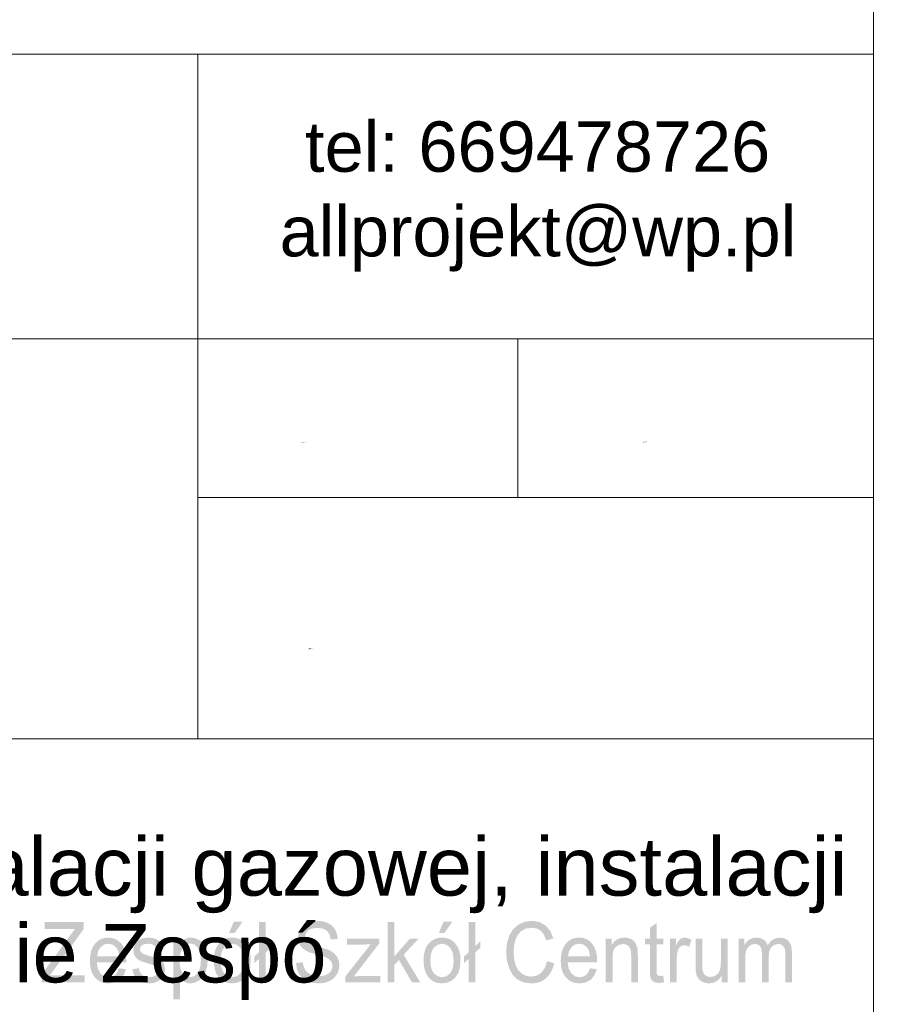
# Model space of a CAD drawing. Header units: millimetres. Extents: x -2626 to 2068, y -6169 to 7214.
# Tile 68 of 143: x 219 to 420, y -5921 to -5696. Entities that reach past the tile are written whole.
import ezdxf

# ---------------------------------------------------------------- set-up
doc = ezdxf.new("R2010")
doc.units = ezdxf.units.MM
doc.layers.get('0').update_dxf_attribs({"color": 252})

msp = doc.modelspace()

# ---------------------------------------------------------------- hatches: boundary and pattern name
h = msp.add_hatch(color=7)
h.dxf.hatch_style = 2
h.paths.add_polyline_path([(304.6, -5839.71), (304.6, -5839.97), (304.6, -5839.71), (304.6, -5839.97), (304.6, -5839.71), (304.6, -5839.97)])
h = msp.add_hatch(color=7)
h.dxf.hatch_style = 2
h.paths.add_polyline_path([(334.38, -5839.71), (334.38, -5839.94), (334.38, -5839.84), (334.38, -5839.71), (334.38, -5839.97)])
h = msp.add_hatch(color=7)
h.dxf.hatch_style = 2
h.paths.add_polyline_path([(346.82, -5839.71), (346.82, -5839.97), (346.82, -5839.71), (346.82, -5839.97), (346.82, -5839.71), (346.82, -5839.97)])
h = msp.add_hatch(color=7)
h.dxf.hatch_style = 2
h.paths.add_polyline_path([(356.63, -5839.71), (356.63, -5839.97), (356.63, -5839.74), (356.63, -5839.97), (356.63, -5839.71), (356.63, -5839.97)])
h = msp.add_hatch(color=7)
h.dxf.hatch_style = 2
h.paths.add_polyline_path([(374.63, -5839.71), (374.63, -5839.97), (374.63, -5839.71), (374.63, -5839.97), (374.63, -5839.71), (374.63, -5839.97)])
h = msp.add_hatch(color=7)
h.dxf.hatch_style = 2
h.paths.add_polyline_path([(224.09, -5915.98), (224.09, -5914.29), (230.46, -5905.45), (231.74, -5903.81), (224.81, -5903.81), (224.81, -5902.18), (233.71, -5902.18), (233.71, -5903.81), (226.73, -5913.38), (225.98, -5914.36), (233.91, -5914.36), (233.91, -5915.98)])
h = msp.add_hatch(color=7)
h.paths.add_polyline_path([(263.39, -5910.98), (263.47, -5909.68), (263.73, -5908.57), (264.17, -5907.63), (264.78, -5906.87), (265.39, -5906.38), (266.06, -5906.03), (266.81, -5905.83), (267.61, -5905.76), (268.49, -5905.84), (269.29, -5906.09), (270.01, -5906.52), (270.64, -5907.11), (271.16, -5907.85), (271.53, -5908.72), (271.75, -5909.71), (271.82, -5910.84), (271.69, -5912.57), (271.3, -5913.88), (270.65, -5914.86), (269.78, -5915.6), (268.74, -5916.06), (267.61, -5916.21), (266.71, -5916.13), (265.9, -5915.87), (265.18, -5915.45), (264.55, -5914.86), (264.04, -5914.12), (263.68, -5913.22), (263.46, -5912.18)])
h.paths.add_polyline_path([(264.95, -5910.98), (265, -5911.88), (265.14, -5912.66), (265.38, -5913.32), (265.71, -5913.86), (266.56, -5914.58), (267.61, -5914.82), (268.65, -5914.58), (269.49, -5913.86), (269.82, -5913.31), (270.06, -5912.65), (270.2, -5911.85), (270.25, -5910.93), (270.06, -5909.3), (269.49, -5908.12), (268.64, -5907.4), (267.61, -5907.16), (266.56, -5907.4), (265.71, -5908.11), (265.38, -5908.65), (265.14, -5909.31), (265, -5910.08)])
h.paths.add_polyline_path([(266.86, -5904.74), (267.99, -5902.1), (269.99, -5902.1), (268.13, -5904.74)])
h = msp.add_hatch(color=7)
h.dxf.hatch_style = 2
h.paths.add_polyline_path([(273.71, -5910.58), (272.61, -5911.61), (272.61, -5910.12), (273.71, -5909.09), (273.71, -5902.18), (275.23, -5902.18), (275.23, -5907.66), (276.37, -5906.58), (276.37, -5908.05), (275.23, -5909.14), (275.23, -5915.98), (273.71, -5915.98)])
h = msp.add_hatch(color=7)
h.dxf.hatch_style = 2
h.paths.add_polyline_path([(282.15, -5911.55), (283.7, -5911.4), (283.88, -5912.34), (284.21, -5913.1), (284.73, -5913.7), (285.46, -5914.17), (286.36, -5914.48), (287.37, -5914.58), (288.26, -5914.51), (289.03, -5914.27), (289.66, -5913.9), (290.1, -5913.42), (290.37, -5912.85), (290.46, -5912.23), (290.37, -5911.63), (290.12, -5911.1), (289.67, -5910.65), (288.99, -5910.29), (288.67, -5910.17), (288.19, -5910.01), (287.56, -5909.83), (286.79, -5909.61), (285.33, -5909.17), (284.39, -5908.75), (283.61, -5908.17), (283.06, -5907.47), (282.73, -5906.65), (282.63, -5905.75), (282.76, -5904.74), (283.16, -5903.79), (283.81, -5903), (284.72, -5902.42), (285.8, -5902.06), (287, -5901.94), (288.3, -5902.07), (289.43, -5902.44), (290.37, -5903.05), (291.06, -5903.89), (291.49, -5904.92), (291.67, -5906.07), (290.09, -5906.2), (289.81, -5905.05), (289.23, -5904.22), (288.32, -5903.72), (287.07, -5903.55), (285.77, -5903.71), (284.89, -5904.16), (284.38, -5904.83), (284.21, -5905.63), (284.33, -5906.3), (284.69, -5906.85), (285.02, -5907.09), (285.55, -5907.34), (286.26, -5907.59), (287.17, -5907.84), (288.09, -5908.08), (288.86, -5908.31), (289.47, -5908.52), (289.92, -5908.71), (290.86, -5909.35), (291.52, -5910.12), (291.91, -5911.04), (292.04, -5912.08), (291.9, -5913.16), (291.47, -5914.16), (290.78, -5915.03), (289.84, -5915.68), (288.71, -5916.08), (287.45, -5916.22), (285.9, -5916.08), (284.62, -5915.67), (283.6, -5914.99), (282.83, -5914.03), (282.33, -5912.86)])
h = msp.add_hatch(color=7)
h.dxf.hatch_style = 2
h.paths.add_polyline_path([(303.03, -5915.98), (303.03, -5902.18), (304.56, -5902.18), (304.56, -5910.05), (308.17, -5905.98), (310.14, -5905.98), (306.7, -5909.69), (310.49, -5915.98), (308.61, -5915.98), (305.63, -5910.87), (304.56, -5912.02), (304.56, -5915.98)])
h = msp.add_hatch(color=7)
h.paths.add_polyline_path([(311.24, -5910.98), (311.33, -5909.68), (311.59, -5908.57), (312.02, -5907.63), (312.63, -5906.87), (313.24, -5906.38), (313.92, -5906.03), (314.66, -5905.83), (315.47, -5905.76), (316.35, -5905.84), (317.15, -5906.09), (317.86, -5906.52), (318.5, -5907.11), (319.01, -5907.85), (319.38, -5908.72), (319.6, -5909.71), (319.68, -5910.84), (319.55, -5912.57), (319.15, -5913.88), (318.51, -5914.86), (317.63, -5915.6), (316.59, -5916.06), (315.47, -5916.21), (314.57, -5916.13), (313.76, -5915.87), (313.04, -5915.45), (312.41, -5914.86), (311.9, -5914.12), (311.53, -5913.22), (311.32, -5912.18)])
h.paths.add_polyline_path([(312.81, -5910.98), (312.86, -5911.88), (313, -5912.66), (313.23, -5913.32), (313.56, -5913.86), (314.42, -5914.58), (315.47, -5914.82), (316.5, -5914.58), (317.35, -5913.86), (317.68, -5913.31), (317.92, -5912.65), (318.06, -5911.85), (318.11, -5910.93), (317.92, -5909.3), (317.35, -5908.12), (316.5, -5907.4), (315.47, -5907.16), (314.42, -5907.4), (313.56, -5908.11), (313.23, -5908.65), (313, -5909.31), (312.86, -5910.08)])
h.paths.add_polyline_path([(314.72, -5904.74), (315.84, -5902.1), (317.84, -5902.1), (315.98, -5904.74)])
h = msp.add_hatch(color=7)
h.dxf.hatch_style = 2
h.paths.add_polyline_path([(321.56, -5910.58), (320.46, -5911.61), (320.46, -5910.12), (321.56, -5909.09), (321.56, -5902.18), (323.08, -5902.18), (323.08, -5907.66), (324.23, -5906.58), (324.23, -5908.05), (323.08, -5909.14), (323.08, -5915.98), (321.56, -5915.98)])
h = msp.add_hatch(color=7)
h.dxf.hatch_style = 2
h.paths.add_polyline_path([(339.43, -5911.14), (341.07, -5911.61), (340.76, -5912.66), (340.35, -5913.59), (339.83, -5914.38), (339.21, -5915.04), (338.5, -5915.55), (337.72, -5915.92), (336.86, -5916.14), (335.93, -5916.22), (334.11, -5915.99), (332.66, -5915.31), (331.55, -5914.2), (330.74, -5912.68), (330.25, -5910.89), (330.09, -5908.98), (330.28, -5906.96), (330.83, -5905.22), (331.73, -5903.8), (332.94, -5902.78), (334.38, -5902.15), (335.95, -5901.94), (337.67, -5902.21), (339.09, -5903), (340.17, -5904.27), (340.86, -5905.96), (339.24, -5906.39), (338.71, -5905.09), (337.98, -5904.19), (337.06, -5903.68), (335.92, -5903.51), (334.6, -5903.7), (333.52, -5904.27), (332.71, -5905.16), (332.18, -5906.32), (331.88, -5907.62), (331.79, -5908.97), (331.9, -5910.62), (332.25, -5912.04), (332.83, -5913.19), (333.68, -5914.01), (334.7, -5914.5), (335.8, -5914.66), (337.07, -5914.44), (338.13, -5913.77), (338.93, -5912.67)])
h = msp.add_hatch(color=7)
h.dxf.hatch_style = 2
h.paths.add_polyline_path([(365.93, -5914.47), (366.15, -5915.96), (365, -5916.12), (364.26, -5916.04), (363.71, -5915.82), (363.32, -5915.49), (363.06, -5915.06), (362.92, -5914.32), (362.88, -5913.05), (362.88, -5907.3), (361.76, -5907.3), (361.76, -5905.98), (362.88, -5905.98), (362.88, -5903.51), (364.4, -5902.49), (364.4, -5905.98), (365.93, -5905.98), (365.93, -5907.3), (364.4, -5907.3), (364.4, -5913.15), (364.42, -5913.75), (364.48, -5914.08), (364.74, -5914.41), (365.26, -5914.53)])
h = msp.add_hatch(color=7)
h.paths.add_polyline_path([(241.79, -5912.76), (243.36, -5912.98), (242.83, -5914.34), (241.98, -5915.36), (240.83, -5916), (239.4, -5916.21), (238.47, -5916.13), (237.63, -5915.87), (236.9, -5915.45), (236.27, -5914.86), (235.77, -5914.11), (235.41, -5913.24), (235.19, -5912.22), (235.12, -5911.07), (235.19, -5909.88), (235.41, -5908.83), (235.77, -5907.92), (236.28, -5907.15), (236.91, -5906.54), (237.63, -5906.1), (238.43, -5905.84), (239.32, -5905.76), (240.18, -5905.84), (240.96, -5906.1), (241.66, -5906.53), (242.27, -5907.12), (242.77, -5907.88), (243.13, -5908.77), (243.34, -5909.8), (243.42, -5910.97), (243.4, -5911.42), (236.69, -5911.42), (236.94, -5912.87), (237.53, -5913.94), (238.38, -5914.6), (239.41, -5914.82), (240.19, -5914.69), (240.84, -5914.33), (241.37, -5913.69)])
h.paths.add_polyline_path([(236.78, -5910.02), (241.8, -5910.02), (241.61, -5908.92), (241.23, -5908.13), (240.39, -5907.39), (239.34, -5907.15), (238.37, -5907.35), (237.57, -5907.93), (237.01, -5908.85)])
h = msp.add_hatch(color=7)
h.dxf.hatch_style = 2
h.paths.add_polyline_path([(244.79, -5913), (246.29, -5912.74), (246.53, -5913.62), (247, -5914.28), (247.7, -5914.68), (248.63, -5914.82), (249.54, -5914.7), (250.18, -5914.34), (250.56, -5913.83), (250.69, -5913.23), (250.58, -5912.71), (250.25, -5912.32), (249.7, -5912.06), (248.68, -5911.74), (247.26, -5911.31), (246.36, -5910.93), (245.79, -5910.52), (245.37, -5909.98), (245.12, -5909.34), (245.04, -5908.64), (245.32, -5907.4), (246.07, -5906.45), (247.04, -5905.96), (248.35, -5905.76), (249.35, -5905.84), (250.21, -5906.09), (250.91, -5906.5), (251.4, -5907.02), (251.72, -5907.69), (251.92, -5908.56), (250.43, -5908.79), (250.23, -5908.1), (249.84, -5907.58), (249.25, -5907.26), (248.46, -5907.15), (247.56, -5907.25), (246.96, -5907.54), (246.63, -5907.96), (246.52, -5908.44), (246.7, -5909.03), (247.29, -5909.48), (247.74, -5909.64), (248.63, -5909.92), (250.01, -5910.36), (250.89, -5910.71), (251.46, -5911.08), (251.89, -5911.6), (252.17, -5912.25), (252.26, -5913.05), (252.15, -5913.87), (251.81, -5914.64), (251.27, -5915.31), (250.53, -5915.8), (249.64, -5916.11), (248.63, -5916.21), (247.09, -5916.01), (245.96, -5915.4), (245.21, -5914.4)])
h = msp.add_hatch(color=7)
h.paths.add_polyline_path([(254.19, -5919.82), (254.19, -5905.98), (255.58, -5905.98), (255.58, -5907.28), (256.1, -5906.62), (256.68, -5906.14), (257.37, -5905.85), (258.18, -5905.76), (259.27, -5905.92), (260.22, -5906.42), (260.99, -5907.21), (261.55, -5908.27), (261.88, -5909.53), (262, -5910.91), (261.87, -5912.37), (261.5, -5913.67), (260.89, -5914.76), (260.06, -5915.56), (259.09, -5916.05), (258.07, -5916.21), (257.35, -5916.12), (256.71, -5915.85), (255.71, -5914.95), (255.71, -5919.82)])
h.paths.add_polyline_path([(255.57, -5911.04), (255.61, -5911.94), (255.74, -5912.72), (255.96, -5913.37), (256.27, -5913.9), (257.05, -5914.59), (257.97, -5914.82), (258.92, -5914.58), (259.71, -5913.86), (260.03, -5913.32), (260.26, -5912.64), (260.39, -5911.84), (260.44, -5910.9), (260.26, -5909.23), (259.73, -5908.04), (258.95, -5907.32), (258.04, -5907.09), (257.12, -5907.34), (256.32, -5908.1), (255.75, -5909.34)])
h = msp.add_hatch(color=7)
h.dxf.hatch_style = 2
h.paths.add_polyline_path([(293.43, -5915.98), (293.43, -5914.61), (299.16, -5907.3), (297.44, -5907.36), (293.77, -5907.36), (293.77, -5905.98), (301.13, -5905.98), (301.13, -5907.1), (296.25, -5913.45), (295.31, -5914.61), (297.24, -5914.52), (301.4, -5914.52), (301.4, -5915.98)])
h = msp.add_hatch(color=7)
h.paths.add_polyline_path([(349.22, -5912.76), (350.79, -5912.98), (350.26, -5914.34), (349.41, -5915.36), (348.27, -5916), (346.84, -5916.21), (345.9, -5916.13), (345.07, -5915.87), (344.33, -5915.45), (343.71, -5914.86), (343.2, -5914.11), (342.84, -5913.24), (342.62, -5912.22), (342.55, -5911.07), (342.62, -5909.88), (342.84, -5908.83), (343.21, -5907.92), (343.72, -5907.15), (344.35, -5906.54), (345.06, -5906.1), (345.86, -5905.84), (346.75, -5905.76), (347.61, -5905.84), (348.39, -5906.1), (349.09, -5906.53), (349.7, -5907.12), (350.2, -5907.88), (350.56, -5908.77), (350.78, -5909.8), (350.85, -5910.97), (350.84, -5911.42), (344.12, -5911.42), (344.38, -5912.87), (344.97, -5913.94), (345.81, -5914.6), (346.85, -5914.82), (347.62, -5914.69), (348.28, -5914.33), (348.81, -5913.69)])
h.paths.add_polyline_path([(344.21, -5910.02), (349.24, -5910.02), (349.04, -5908.92), (348.66, -5908.13), (347.82, -5907.39), (346.77, -5907.15), (345.8, -5907.35), (345, -5907.93), (344.45, -5908.85)])
h = msp.add_hatch(color=7)
h.dxf.hatch_style = 2
h.paths.add_polyline_path([(352.83, -5915.98), (352.83, -5905.98), (354.2, -5905.98), (354.2, -5907.4), (354.75, -5906.68), (355.41, -5906.17), (356.19, -5905.86), (357.07, -5905.76), (357.85, -5905.84), (358.56, -5906.08), (359.16, -5906.46), (359.58, -5906.94), (360.06, -5908.19), (360.12, -5908.83), (360.14, -5909.84), (360.14, -5915.98), (358.62, -5915.98), (358.62, -5909.9), (358.57, -5909), (358.44, -5908.35), (358.19, -5907.89), (357.8, -5907.53), (357.31, -5907.3), (356.75, -5907.22), (355.84, -5907.4), (355.06, -5907.91), (354.75, -5908.34), (354.53, -5908.91), (354.4, -5909.64), (354.36, -5910.52), (354.36, -5915.98)])
h = msp.add_hatch(color=7)
h.dxf.hatch_style = 2
h.paths.add_polyline_path([(367.47, -5915.98), (367.47, -5905.98), (368.85, -5905.98), (368.85, -5907.5), (369.35, -5906.62), (369.81, -5906.09), (370.28, -5905.84), (370.79, -5905.76), (371.57, -5905.89), (372.36, -5906.3), (371.83, -5907.88), (371.27, -5907.6), (370.72, -5907.51), (370.24, -5907.59), (369.82, -5907.84), (369.47, -5908.24), (369.25, -5908.77), (369.06, -5909.72), (369, -5910.75), (369, -5915.98)])
h = msp.add_hatch(color=7)
h.dxf.hatch_style = 2
h.paths.add_polyline_path([(379.24, -5915.98), (379.24, -5914.51), (378.66, -5915.26), (378, -5915.79), (377.24, -5916.1), (376.38, -5916.21), (375.61, -5916.12), (374.89, -5915.87), (374.29, -5915.49), (373.87, -5915.02), (373.58, -5914.45), (373.4, -5913.76), (373.33, -5913.12), (373.3, -5912.18), (373.3, -5905.98), (374.83, -5905.98), (374.83, -5911.53), (374.85, -5912.64), (374.92, -5913.32), (375.15, -5913.92), (375.53, -5914.37), (376.06, -5914.65), (376.69, -5914.75), (377.35, -5914.65), (377.97, -5914.36), (378.49, -5913.9), (378.82, -5913.3), (379.01, -5912.47), (379.08, -5911.34), (379.08, -5905.98), (380.6, -5905.98), (380.6, -5915.98)])
h = msp.add_hatch(color=7)
h.dxf.hatch_style = 2
h.paths.add_polyline_path([(383.11, -5915.98), (383.11, -5905.98), (384.47, -5905.98), (384.47, -5907.39), (384.97, -5906.72), (385.6, -5906.2), (386.35, -5905.87), (387.21, -5905.76), (388.11, -5905.87), (388.84, -5906.22), (389.39, -5906.77), (389.75, -5907.51), (390.32, -5906.74), (390.97, -5906.19), (391.71, -5905.87), (392.53, -5905.76), (393.71, -5905.96), (394.58, -5906.58), (395.13, -5907.63), (395.31, -5909.12), (395.31, -5915.98), (393.79, -5915.98), (393.79, -5909.69), (393.75, -5908.81), (393.64, -5908.22), (393.1, -5907.5), (392.68, -5907.29), (392.19, -5907.22), (391.32, -5907.4), (390.61, -5907.93), (390.14, -5908.84), (389.99, -5910.17), (389.99, -5915.98), (388.46, -5915.98), (388.46, -5909.48), (388.37, -5908.5), (388.09, -5907.79), (387.59, -5907.37), (386.87, -5907.22), (386.25, -5907.32), (385.67, -5907.6), (385.2, -5908.07), (384.88, -5908.71), (384.7, -5909.59), (384.64, -5910.79), (384.64, -5915.98)])

# ---------------------------------------------------------------- linework, layer by layer
at = {"color": 7, "lineweight": 0}
msp.add_lwpolyline([(-2625.97, -6142.99), (413.94, -6142.99), (413.94, -3934.17), (-2625.97, -3934.17)], close=True, dxfattribs=at)
for points in [[(-135.84, -5704.26), (413.94, -5704.26)], [(259.74, -5704.26), (259.74, -5860.46)], [(413.94, -5704.26), (413.94, -5961.47)], [(-135.84, -5769.18), (413.94, -5769.18)], [(332.78, -5769.18), (332.78, -5805.34)], [(259.74, -5805.34), (413.94, -5805.34)], [(-135.84, -5860.46), (413.94, -5860.46)]]:
    msp.add_lwpolyline(points, dxfattribs=at)

# ---------------------------------------------------------------- texts
at = {"color": 7, "attachment_point": 1}
for s, insert, char_height in [('{\\fArial|b0|i0|c0;tel: 669478726}', (284.22, -5719.6), 11.4804), ('{\\fArial|b0|i0|c0;allprojekt@wp.pl}', (278.4, -5738.89), 11.4804), ('{\\fT3romans.shxHorz4_714579N0|b0|i0|c0;SKALA}', (283.36, -5792.74), 0.2274), ('{\\fT3romans.shxHorz3_536023N0|b0|i0|c0;:}', (306.42, -5792.67), 0.3032), ('{\\fT3romans.shxHorz3_535934N0|b0|i0|c0;1:75}', (361.38, -5792.67), 0.3033), ('{\\fT3romans.shxHorz3_535934N0|b0|i0|c0;BRAN}', (284.97, -5839.67), 0.3033), ('{\\fArial|b0|i0|c0;Budowa instalacji c.o., instalacji gazowej, instalacji}', (-7.05, -5882.89), 13.2982), ('{\\fArial|b0|i0|c0;c.w.u. w budynkach na terenie Zespó}', (-17.54, -5902.69), 13.2982)]:
    msp.add_mtext(s, dxfattribs=dict(at, insert=insert, char_height=char_height))

doc.saveas('drawing.dxf')
